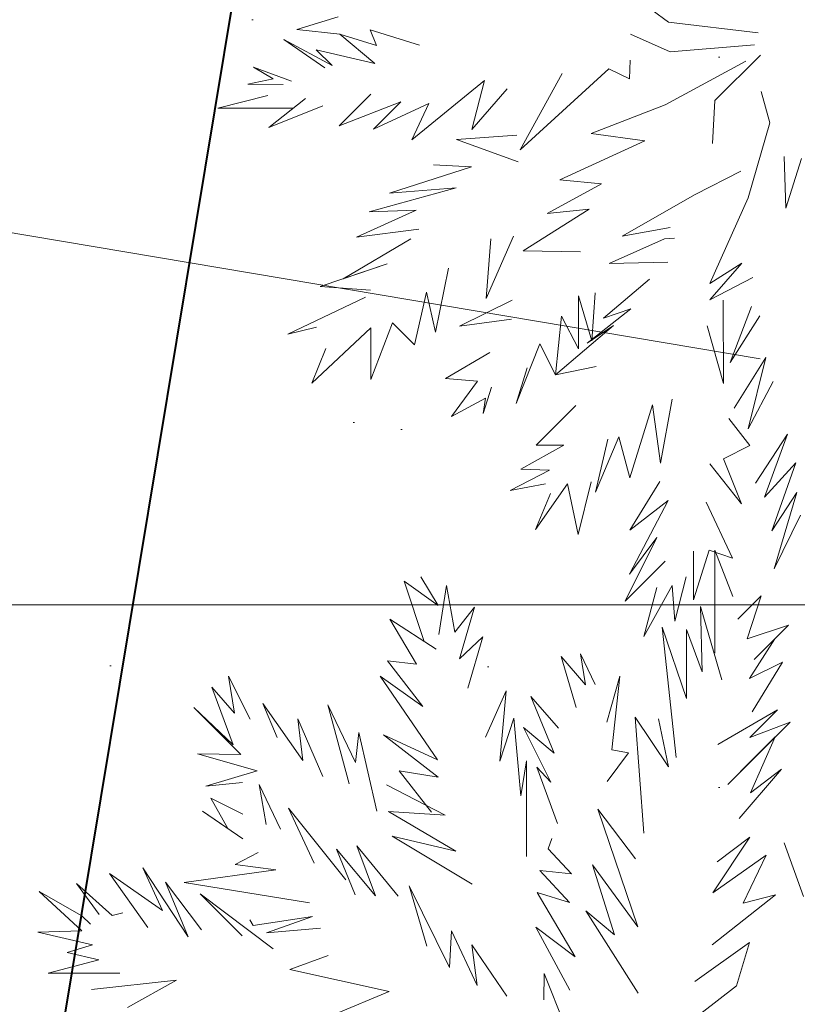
# Model space of a CAD drawing. Header units: millimetres. Extents: x 6487905018 to 6488192500, y 5882180700 to 5882375224.
# Tile 136 of 256: x 6488050686 to 6488051702, y 5882249478 to 5882250765. Entities that reach past the tile are written whole.
import ezdxf
from ezdxf.xclip import XClip

# ---------------------------------------------------------------- set-up
doc = ezdxf.new("R2010")
doc.units = ezdxf.units.MM
doc.header["$MEASUREMENT"] = 0
doc.header["$XCLIPFRAME"] = 2
doc.linetypes.add('Przerywana', pattern=[2400, 1200, -1200])
doc.linetypes.add('Wipeout_Contour', pattern=[1000, 0, -1000])
for name, color, linetype, lineweight in [('drzewa_Nr_pióra__154', 94, 'Continuous', 5), ('LEGENDA_Nr_pióra__20', 2, 'Continuous', 40), ('linie plan_Nr_pióra__2', 160, 'Continuous', 25), ('przewod_telekomunikacyjny__linia__Nr_pióra__1', 7, 'Continuous', 0), ('teren zielony_Nr_pióra__157', 93, 'Continuous', 0), ('Wymiarowanie_Nr_pióra__1', 7, 'Continuous', 0), ('Zamość 06.10._2_krzyze_Nr_pióra__7', 7, 'Continuous', 5)]:
    doc.layers.add(name, color=color, linetype=linetype, lineweight=lineweight)
for name, color, linetype in [('Mapa cyfrowa', 7, 'Continuous'), ('przewod_telekomunikacyjny__linia_', 7, 'Continuous'), ('Wymiarowanie', 7, 'Continuous'), ('Zamość 06.10._2_Mapa cyfrowa', 7, 'Continuous')]:
    doc.layers.add(name, color=color, linetype=linetype)
doc.styles.add('GENERATED_STYLE_2', font='txt')
doc.linetypes.add('Symbol', pattern='A,0,[5,PZT Orlen Zamość.pdf1.Shx,S=11.904762,R=0,X=0,Y=0],-2000,0', length=2000)
doc.dimstyles.new('GENERATED_STYLE__1', dxfattribs={"dimtxt": 750, "dimasz": 570, "dimexe": 0.18, "dimexo": 0, "dimgap": 0.09, "dimtad": 1, "dimlfac": 0.001, "dimzin": 0, "dimdsep": 46, "dimtxsty": 'GENERATED_STYLE_2', "dimblk": 'ARROWHEAD_11', "dimblk1": 'ARROWHEAD_11', "dimblk2": 'ARROWHEAD_11', "dimcen": 0.09, "dimclrd": 7, "dimclre": 7, "dimclrt": 7, "dimazin": 0, "dimtfac": 1, "dimtdec": 4, "dimtmove": 2, "dimatfit": 3, "dimfxl": 0, "dimtolj": 1, "dimtzin": 0, "dimarcsym": 0})
doc.dimstyles.new('GENERATED_STYLE__10', dxfattribs={"dimtxt": 600.000024, "dimasz": 917.874396, "dimexe": 0.18, "dimexo": 40, "dimgap": 0.09, "dimtad": 1, "dimtih": 1, "dimtoh": 1, "dimdec": 0, "dimlfac": 0.1, "dimzin": 0, "dimdsep": 46, "dimtxsty": 'GENERATED_STYLE_2', "dimblk": 'ARROWHEAD_5', "dimblk1": 'ARROWHEAD_5', "dimblk2": 'ARROWHEAD_5', "dimcen": 0.09, "dimclrd": 7, "dimclre": 7, "dimclrt": 7, "dimazin": 0, "dimtfac": 1, "dimtdec": 4, "dimtmove": 0, "dimatfit": 3, "dimfxl": 0, "dimtolj": 1, "dimtzin": 0, "dimarcsym": 0})
doc.dimstyles.new('GENERATED_STYLE__9', dxfattribs={"dimtxt": 750, "dimasz": 917.874396, "dimexe": 0.18, "dimexo": 40, "dimgap": 0.09, "dimtad": 1, "dimdec": 0, "dimlfac": 0.1, "dimzin": 0, "dimdsep": 46, "dimtxsty": 'GENERATED_STYLE_2', "dimblk": 'ARROWHEAD_5', "dimblk1": 'ARROWHEAD_5', "dimblk2": 'ARROWHEAD_5', "dimcen": 0.09, "dimclrd": 7, "dimclre": 7, "dimclrt": 7, "dimazin": 0, "dimtfac": 1, "dimtdec": 4, "dimtmove": 2, "dimatfit": 3, "dimfxl": 0, "dimtolj": 1, "dimtzin": 0, "dimarcsym": 0})

# ---------------------------------------------------------------- blocks, each defined once
blk = doc.blocks.new('Rysunek_1_2')
at = {"color": 254, "linetype": 'Wipeout_Contour', "lineweight": 0, "ltscale": 70061284114.24681}
blk.add_wipeout([(6487915525.867126, 5882181505.900702), (6488146644.289524, 5882181505.900702), (6488146644.289524, 5882373115.540435), (6488107628.768834, 5882373115.540435), (6488107628.768834, 5882320263.490532), (6488101226.436201, 5882320263.490532), (6488101226.436201, 5882373115.540435), (6487915525.867126, 5882373115.540435)], dxfattribs=at).dxf.layer = 'Zamość 06.10._2_Mapa cyfrowa'
at = {"layer": 'Zamość 06.10._2_krzyze_Nr_pióra__7', "linetype": 'Continuous', "flags": 128}
blk.add_lwpolyline([(6488047500, 5882250000), (6488052500, 5882250000)], dxfattribs=at)
blk = doc.blocks.new('*D73', base_point=(6488045394.921593, 5882250647.102998))
at = {"layer": 'Wymiarowanie_Nr_pióra__1', "linetype": 'Continuous'}
for points in [[(6488049541.842549, 5882252547.629494), (6488049530.424479, 5882252605.032008), (6488049497.908566, 5882252653.695511), (6488049449.245064, 5882252686.211423), (6488049391.842549, 5882252697.629494), (6488049334.440034, 5882252686.211423), (6488049285.776532, 5882252653.695511), (6488049253.260619, 5882252605.032008), (6488049241.842549, 5882252547.629494), (6488049253.260619, 5882252490.226978), (6488049285.776532, 5882252441.563477), (6488049334.440034, 5882252409.047564), (6488049391.842549, 5882252397.629494), (6488049449.245064, 5882252409.047564), (6488049497.908566, 5882252441.563477), (6488049530.424479, 5882252490.226978)], [(6488054472.427137, 5882251717.367123), (6488054461.009068, 5882251774.769637), (6488054428.493155, 5882251823.43314), (6488054379.829652, 5882251855.949052), (6488054322.427137, 5882251867.367123), (6488054265.024622, 5882251855.949052), (6488054216.36112, 5882251823.43314), (6488054183.845207, 5882251774.769637), (6488054172.427137, 5882251717.367123), (6488054183.845207, 5882251659.964607), (6488054216.36112, 5882251611.301105), (6488054265.024622, 5882251578.785192), (6488054322.427137, 5882251567.367123), (6488054379.829652, 5882251578.785192), (6488054428.493155, 5882251611.301105), (6488054461.009068, 5882251659.964607)]]:
    blk.add_hatch(color=256, dxfattribs=at).paths.add_polyline_path(points)
for p, q in [((6488054174.5096, 5882251742.274993), (6488049539.760087, 5882252522.721622)), ((6488054415.831655, 5882252272.057888), (6488054347.335009, 5882251865.28466)), ((6488054618.262213, 5882251667.55138), (6488054470.344675, 5882251692.459251)), ((6488054297.519266, 5882251569.449585), (6488054229.02262, 5882251162.676356))]:
    blk.add_line(p, q, dxfattribs=at)
blk.add_circle((6488054322.427137, 5882251717.367123), 150, dxfattribs=at)
at = {"layer": 'Wymiarowanie_Nr_pióra__1', "insert": (6488051501.046564, 5882252344.571882), "char_height": 750, "attachment_point": 7, "rotation": 350.441619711, "style": 'GENERATED_STYLE_2'}
blk.add_mtext('\\A1;{\\fArial|b1|i0|c238|p38;5,00}', dxfattribs=at)
blk = doc.blocks.new('ARROWHEAD_11')
at = {"color": 0, "linetype": 'Continuous', "lineweight": 0}
blk.add_line((0, 0), (-1, 0), dxfattribs=at)
at = {"color": 0, "linetype": 'Continuous', "lineweight": 0, "const_width": 0.25, "flags": 128}
blk.add_lwpolyline([(-0.125, 0, 1), (0.125, 0, 1)], format="xyb", close=True, dxfattribs=at)
blk = doc.blocks.new('*D75', base_point=(6488045394.921593, 5882250647.102998))
at = {"layer": 'Wymiarowanie_Nr_pióra__1', "linetype": 'Continuous'}
for points in [[(6488060230.552193, 5882248902.391357), (6488060219.134123, 5882248959.793873), (6488060186.61821, 5882249008.457375), (6488060137.954707, 5882249040.973288), (6488060080.552193, 5882249052.391357), (6488060023.149677, 5882249040.973288), (6488059974.486176, 5882249008.457375), (6488059941.970263, 5882248959.793873), (6488059930.552193, 5882248902.391357), (6488059941.970263, 5882248844.988843), (6488059974.486176, 5882248796.32534), (6488060023.149677, 5882248763.809427), (6488060080.552193, 5882248752.391357), (6488060137.954707, 5882248763.809427), (6488060186.61821, 5882248796.32534), (6488060219.134123, 5882248844.988843)], [(6488059031.653335, 5882241782.627208), (6488059020.235264, 5882241840.029723), (6488058987.719352, 5882241888.693226), (6488058939.055849, 5882241921.209138), (6488058881.653335, 5882241932.627208), (6488058824.250819, 5882241921.209138), (6488058775.587317, 5882241888.693226), (6488058743.071404, 5882241840.029723), (6488058731.653335, 5882241782.627208), (6488058743.071404, 5882241725.224693), (6488058775.587317, 5882241676.561191), (6488058824.250819, 5882241644.045279), (6488058881.653335, 5882241632.627208), (6488058939.055849, 5882241644.045279), (6488058987.719352, 5882241676.561191), (6488059020.235264, 5882241725.224693)]]:
    blk.add_hatch(color=256, dxfattribs=at).paths.add_polyline_path(points)
for p, q in [((6488060130.367934, 5882249198.226433), (6488060105.460064, 5882249050.308895)), ((6488059525.861426, 5882248995.795874), (6488059932.634655, 5882248927.299229)), ((6488060228.46973, 5882248877.483486), (6488060635.242959, 5882248808.986841)), ((6488060055.644321, 5882248754.47382), (6488058906.561206, 5882241930.544745))]:
    blk.add_line(p, q, dxfattribs=at)
blk.add_circle((6488060080.552193, 5882248902.391357), 150, dxfattribs=at)
at = {"layer": 'Wymiarowanie_Nr_pióra__1', "insert": (6488059329.541573, 5882245345.779008), "char_height": 750, "attachment_point": 7, "rotation": 80.441619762, "style": 'GENERATED_STYLE_2'}
blk.add_mtext('\\A1;{\\fArial|b1|i0|c238|p38;7,22}', dxfattribs=at)
blk = doc.blocks.new('*D77', base_point=(6488045394.921593, 5882250647.102998))
at = {"layer": 'przewod_telekomunikacyjny__linia__Nr_pióra__1', "linetype": 'Continuous'}
blk.add_hatch(color=256, dxfattribs=at).paths.add_polyline_path([(6488057351.020344, 5882262834.607491), (6488056625.094238, 5882262197.391973), (6488057040.957753, 5882261919.79958)])
for p, q in [((6488057351.020344, 5882262834.607491), (6488056625.094238, 5882262197.391973)), ((6488057351.020344, 5882262834.607491), (6488057040.957753, 5882261919.79958)), ((6488057040.957753, 5882261919.79958), (6488056625.094238, 5882262197.391973)), ((6488056833.025996, 5882262058.595777), (6488046247.324568, 5882246200.066916)), ((6488046247.324568, 5882246200.066916), (6488053285.437386, 5882256743.923269)), ((6488049023.248511, 5882250108.702061), (6488049023.248511, 5882250608.702061)), ((6488048773.248511, 5882250358.702061), (6488049273.248511, 5882250358.702061))]:
    blk.add_line(p, q, dxfattribs=at)
at = {"layer": 'przewod_telekomunikacyjny__linia__Nr_pióra__1', "insert": (6488051112.822264, 5882253874.06099), "char_height": 750, "attachment_point": 7, "rotation": 56.276556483, "style": 'GENERATED_STYLE_2'}
blk.add_mtext('\\A1;{\\fArial|b1|i0|c238|p38;R 1\xa0500}', dxfattribs=at)
blk = doc.blocks.new('ARROWHEAD_5')
at = {"color": 0, "linetype": 'Continuous', "lineweight": 0}
blk.add_line((0, 0), (-1, 0), dxfattribs=at)
blk.add_solid([(-1, 0.2679), (0, 0), (-1, -0.2679), (-1, 0.2679)], dxfattribs=at)
blk = doc.blocks.new('*D79', base_point=(6488045394.921593, 5882250647.102998))
at = {"layer": 'Wymiarowanie_Nr_pióra__1', "linetype": 'Continuous'}
blk.add_hatch(color=256, dxfattribs=at).paths.add_polyline_path([(6488063680.254711, 5882253548.085899), (6488062715.420314, 5882253593.987003), (6488062821.733109, 5882253105.42013)])
for p, q in [((6488063680.254711, 5882253548.085899), (6488062715.420314, 5882253593.987003)), ((6488062821.733109, 5882253105.42013), (6488062715.420314, 5882253593.987003)), ((6488063680.254711, 5882253548.085899), (6488062821.733109, 5882253105.42013)), ((6488062768.576711, 5882253349.703567), (6488057266.319777, 5882252152.405216)), ((6488057266.319777, 5882252152.405216), (6488054914.661612, 5882252152.405216)), ((6488049023.248511, 5882250108.702061), (6488049023.248511, 5882250608.702061)), ((6488048773.248511, 5882250358.702061), (6488049273.248511, 5882250358.702061))]:
    blk.add_line(p, q, dxfattribs=at)
at = {"layer": 'Wymiarowanie_Nr_pióra__1', "insert": (6488054914.661612, 5882252272.405221), "char_height": 600.00002384, "attachment_point": 7, "style": 'GENERATED_STYLE_2'}
blk.add_mtext('\\A1;{\\fArial|b1|i0|c238|p38;1\xa0500}', dxfattribs=at)

msp = doc.modelspace()

# ---------------------------------------------------------------- block references
at = {"layer": 'Mapa cyfrowa', "color": 22, "linetype": 'Continuous', "lineweight": 5}
ref = msp.add_blockref('Rysunek_1_2', (0, 0), dxfattribs=at)
XClip(ref).set_block_clipping_path([(6487915525.8671264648, 5882181505.9007024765), (6488146644.2895231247, 5882181505.9007024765), (6488146644.2895231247, 5882373115.5404348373), (6488107628.7688331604, 5882373115.5404348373), (6488107628.7688331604, 5882320263.4905319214), (6488101226.4362001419, 5882320263.4905319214), (6488101226.4362001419, 5882373115.5404348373), (6487915525.8671264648, 5882373115.5404348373)])

# ---------------------------------------------------------------- next in the draw order: hatches: boundary and pattern name
at = {"layer": 'teren zielony_Nr_pióra__157', "linetype": 'Continuous'}
h = msp.add_hatch(dxfattribs=at)
h.set_pattern_fill('płyty_kamienne', color=256, style=0, pattern_type=2)
h.set_pattern_definition([(45, (6488045394.9, 5882252147.1), (-477.297, 477.297), [0, -450, 0, -675]), (110, (6488046894.9, 5882252147.1), (634.293, 230.864), [0, -330, 0, -570])])
h.paths.add_polyline_path([(6488047566.699059, 5882255932.5327), (6488045555.029326, 5882243354.950158), (6488046140.947524, 5882232527.375745, 0.2070569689), (6488048206.599371, 5882228254.370432, 0.0243137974), (6488049407.91275, 5882227454.239101, 0.0023663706), (6488049528.889167, 5882227382.669014), (6488050419.958063, 5882227639.987889), (6488050422.409745, 5882227655.31354), (6488050730.000001, 5882229610.000001), (6488051058.251553, 5882231630.009551), (6488051118.989788, 5882232009.688929), (6488053911.431513, 5882249465.456784), (6488055989.23284, 5882262453.952582), (6488056194.365236, 5882263736.503895), (6488052143.069927, 5882263733.65154), (6488050824.942152, 5882255492.308228, 0.0532631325)])

# ---------------------------------------------------------------- next in the draw order: linework, layer by layer
at = {"layer": 'drzewa_Nr_pióra__154', "linetype": 'Continuous'}
for p, q in [((6488051534.012925, 5882250761.368424), (6488051480.971562, 5882250800.369426)), ((6488051048.235132, 5882250751.659717), (6488051102.428699, 5882250768.270189)), ((6488051104.557869, 5882250745.811416), (6488051048.235132, 5882250751.659717)), ((6488051651.015931, 5882250747.328063), (6488051534.012925, 5882250761.368424)), ((6488051084.696248, 5882250701.574168), (6488051031.43099, 5882250738.589007)), ((6488051031.43099, 5882250738.589007), (6488051094.31695, 5882250704.626927)), ((6488051150.103121, 5882250707.232105), (6488051104.557869, 5882250745.811416)), ((6488051104.557869, 5882250745.811416), (6488051152.520002, 5882250731.023049)), ((6488051152.520002, 5882250731.023049), (6488051144.281112, 5882250751.228221)), ((6488051144.281112, 5882250751.228221), (6488051208.379981, 5882250731.3666)), ((6488051536.084518, 5882250722.690994), (6488051484.091642, 5882250745.768023)), ((6488051646.335811, 5882250731.727663), (6488051536.084518, 5882250722.690994)), ((6488051094.31695, 5882250704.626927), (6488051073.740567, 5882250725.207072)), ((6488051073.740567, 5882250725.207072), (6488051150.103121, 5882250707.232105)), ((6488051594.403084, 5882250658.99733), (6488051653.934214, 5882250718.52846)), ((6488051017.30139, 5882250687.23806), (6488050991.707747, 5882250702.476969)), ((6488050991.707747, 5882250702.476969), (6488051041.361801, 5882250684.420949)), ((6488051340.131144, 5882250594.581419), (6488051456.098269, 5882250700.490371)), ((6488051456.098269, 5882250700.490371), (6488051483.068235, 5882250687.43128)), ((6488051483.068235, 5882250687.43128), (6488051483.654831, 5882250711.584425)), ((6488051529.644813, 5882250653.205646), (6488051634.839323, 5882250710.665857)), ((6488050984.45645, 5882250680.455848), (6488051017.30139, 5882250687.23806)), ((6488051394.732547, 5882250694.423985), (6488051340.131144, 5882250594.581419)), ((6488051030.624418, 5882250679.893319), (6488050984.45645, 5882250680.455848)), ((6488051198.44917, 5882250607.682867), (6488051293.243273, 5882250685.32375)), ((6488051293.243273, 5882250685.32375), (6488051276.851378, 5882250621.283424)), ((6488051276.851378, 5882250621.283424), (6488051323.035705, 5882250674.490139)), ((6488050944.898077, 5882250649.187775), (6488051010.210677, 5882250665.586216)), ((6488051059.417821, 5882250661.850925), (6488051011.569369, 5882250623.933285)), ((6488051145.183913, 5882250667.267731), (6488051103.807525, 5882250625.891343)), ((6488051666.349268, 5882250629.936728), (6488051654.88483, 5882250670.927701)), ((6488051043.43813, 5882250649.187775), (6488050944.898077, 5882250649.187775)), ((6488051011.569369, 5882250623.933285), (6488051082.175133, 5882250652.287678)), ((6488051103.807525, 5882250625.891343), (6488051184.080832, 5882250657.346616)), ((6488051184.080832, 5882250657.346616), (6488051148.377108, 5882250621.642891)), ((6488051148.377108, 5882250621.642891), (6488051220.855172, 5882250655.311834)), ((6488051220.855172, 5882250655.311834), (6488051198.44917, 5882250607.682867)), ((6488051529.644813, 5882250653.205646), (6488051432.922328, 5882250615.764684)), ((6488051591.403455, 5882250603.061604), (6488051594.403084, 5882250658.99733)), ((6488051637.724389, 5882250532.084133), (6488051666.349268, 5882250629.936728)), ((6488051257.01626, 5882250608.195268), (6488051335.513376, 5882250613.715966)), ((6488051432.922328, 5882250615.764684), (6488051503.124131, 5882250606.404443)), ((6488051337.325536, 5882250579.005131), (6488051257.01626, 5882250608.195268)), ((6488051503.124131, 5882250606.404443), (6488051391.716973, 5882250555.344166)), ((6488051685.087206, 5882250585.845195), (6488051686.959254, 5882250518.451463)), ((6488051169.275554, 5882250537.762679), (6488051276.447112, 5882250572.205808)), ((6488051276.447112, 5882250572.205808), (6488051226.997037, 5882250575.203641)), ((6488051686.959254, 5882250518.451463), (6488051707.678805, 5882250583.446956)), ((6488051568.645815, 5882250536.20264), (6488051628.268292, 5882250566.646285)), ((6488051446.254683, 5882250550.334892), (6488051375.200845, 5882250511.241998)), ((6488051391.716973, 5882250555.344166), (6488051446.254683, 5882250550.334892)), ((6488051142.586356, 5882250513.535199), (6488051256.255712, 5882250544.936393)), ((6488051256.255712, 5882250544.936393), (6488051169.275554, 5882250537.762679)), ((6488051473.48337, 5882250481.601236), (6488051568.645815, 5882250536.20264)), ((6488051587.803106, 5882250419.761248), (6488051637.724389, 5882250532.084133)), ((6488051126.360591, 5882250480.469766), (6488051204.008995, 5882250515.838444)), ((6488051204.008995, 5882250515.838444), (6488051142.586356, 5882250513.535199)), ((6488051430.003307, 5882250516.855571), (6488051343.924289, 5882250462.636101)), ((6488051375.200845, 5882250511.241998), (6488051430.003307, 5882250516.855571)), ((6488051207.73363, 5882250491.070621), (6488051126.360591, 5882250480.469766)), ((6488051295.837746, 5882250400.370226), (6488051331.519722, 5882250481.601236)), ((6488051535.812923, 5882250493.028475), (6488051473.48337, 5882250481.601236)), ((6488051108.72173, 5882250426.233866), (6488051197.356276, 5882250478.481156)), ((6488051301.878961, 5882250478.481156), (6488051295.837746, 5882250400.370226)), ((6488051456.349733, 5882250446.011616), (6488051528.519922, 5882250478.181331)), ((6488051528.519922, 5882250478.181331), (6488051541.672526, 5882250478.970397)), ((6488051343.924289, 5882250462.636101), (6488051418.881967, 5882250461.320716)), ((6488051078.793229, 5882250416.079554), (6488051166.155474, 5882250445.720315)), ((6488051166.155474, 5882250445.720315), (6488051108.72173, 5882250426.233866)), ((6488051532.954561, 5882250447.649755), (6488051456.349733, 5882250446.011616)), ((6488051629.539529, 5882250446.561984), (6488051587.803106, 5882250419.761248)), ((6488051587.895705, 5882250398.638028), (6488051629.539529, 5882250446.561984)), ((6488051229.230741, 5882250356.506861), (6488051246.6241, 5882250439.987909)), ((6488051448.954601, 5882250374.725401), (6488051509.068755, 5882250425.44051)), ((6488051643.964549, 5882250427.561448), (6488051587.895705, 5882250398.638028)), ((6488051144.314913, 5882250411.399433), (6488051078.793229, 5882250416.079554)), ((6488051202.036396, 5882250339.637589), (6488051217.605418, 5882250408.620362)), ((6488051217.605418, 5882250408.620362), (6488051229.230741, 5882250356.506861)), ((6488051433.761109, 5882250345.036437), (6488051437.872972, 5882250407.841793)), ((6488051036.672148, 5882250353.67795), (6488051138.074753, 5882250402.039192)), ((6488051329.454818, 5882250398.245825), (6488051260.76988, 5882250364.330047)), ((6488051416.040133, 5882250334.35024), (6488051416.040133, 5882250403.599233)), ((6488051416.040133, 5882250403.599233), (6488051433.761109, 5882250345.036437)), ((6488051605.49204, 5882250289.31605), (6488051605.26982, 5882250398.174332)), ((6488051427.365931, 5882250341.722096), (6488051484.51195, 5882250386.62384)), ((6488051484.51195, 5882250386.62384), (6488051448.954601, 5882250374.725401)), ((6488051614.323788, 5882250316.798602), (6488051642.067335, 5882250389.81748)), ((6488051144.829489, 5882250294.396427), (6488051173.255358, 5882250368.626784)), ((6488051173.255358, 5882250368.626784), (6488051202.036396, 5882250339.637589)), ((6488051260.76988, 5882250364.330047), (6488051328.82419, 5882250373.15661)), ((6488051386.121125, 5882250300.636587), (6488051393.921326, 5882250377.078551)), ((6488051393.921326, 5882250377.078551), (6488051416.040133, 5882250334.35024)), ((6488051653.32479, 5882250377.640165), (6488051614.323788, 5882250316.798602)), ((6488051073.936646, 5882250362.779341), (6488051036.672148, 5882250353.67795)), ((6488051067.872949, 5882250289.716307), (6488051144.829489, 5882250362.059492)), ((6488051144.829489, 5882250362.059492), (6488051144.829489, 5882250294.396427)), ((6488051386.121125, 5882250300.636587), (6488051461.826117, 5882250365.056188)), ((6488051461.826117, 5882250365.056188), (6488051427.365931, 5882250341.722096)), ((6488051584.246215, 5882250364.59823), (6488051605.49204, 5882250289.31605)), ((6488051334.639803, 5882250263.195625), (6488051365.840604, 5882250341.197629)), ((6488051365.840604, 5882250341.197629), (6488051386.121125, 5882250300.636587)), ((6488051086.133979, 5882250335.110455), (6488051067.872949, 5882250289.716307)), ((6488051300.618833, 5882250329.634339), (6488051242.597438, 5882250295.956467)), ((6488051661.12499, 5882250323.038763), (6488051619.783559, 5882250257.045732)), ((6488051638.033027, 5882250229.923143), (6488051661.12499, 5882250323.038763)), ((6488051349.060729, 5882250309.818583), (6488051334.639803, 5882250263.195625)), ((6488051439.162488, 5882250311.556868), (6488051386.121125, 5882250300.636587)), ((6488051242.597438, 5882250295.956467), (6488051284.270906, 5882250292.362374)), ((6488051284.270906, 5882250292.362374), (6488051250.397638, 5882250246.035185)), ((6488051670.48523, 5882250291.837961), (6488051638.033027, 5882250229.923143)), ((6488051291.870107, 5882250250.018759), (6488051302.671898, 5882250284.385668)), ((6488051250.397638, 5882250246.035185), (6488051294.921218, 5882250270.159201)), ((6488051294.921218, 5882250270.159201), (6488051291.870107, 5882250250.018759)), ((6488051523.404653, 5882250185.193622), (6488051538.796294, 5882250268.809841)), ((6488051361.160484, 5882250208.594222), (6488051412.928178, 5882250260.538965)), ((6488051483.533981, 5882250165.920175), (6488051513.123495, 5882250261.174903)), ((6488051513.123495, 5882250261.174903), (6488051523.404653, 5882250185.193622)), ((6488051639.923967, 5882250207.993777), (6488051612.763748, 5882250243.476719)), ((6488051438.67604, 5882250147.124382), (6488051469.069315, 5882250219.467994)), ((6488051454.762889, 5882250216.394423), (6488051438.67604, 5882250147.124382)), ((6488051469.069315, 5882250219.467994), (6488051483.533981, 5882250165.920175)), ((6488051689.205712, 5882250223.196198), (6488051647.556841, 5882250159.113231)), ((6488051659.243103, 5882250140.709305), (6488051689.205712, 5882250223.196198)), ((6488051340.879963, 5882250177.393421), (6488051397.11955, 5882250208.431295)), ((6488051397.11955, 5882250208.431295), (6488051361.160484, 5882250208.594222)), ((6488051605.481784, 5882250190.76074), (6488051639.923967, 5882250207.993777)), ((6488051629.37281, 5882250131.861841), (6488051605.481784, 5882250190.76074)), ((6488051700.125993, 5882250185.755236), (6488051659.243103, 5882250140.709305)), ((6488051668.90637, 5882250096.524334), (6488051700.125993, 5882250185.755236)), ((6488051326.839602, 5882250149.312699), (6488051378.430168, 5882250176.111157)), ((6488051378.430168, 5882250176.111157), (6488051340.879963, 5882250177.393421)), ((6488051587.803106, 5882250184.195196), (6488051629.37281, 5882250131.861841)), ((6488051415.899554, 5882250092.06462), (6488051432.763567, 5882250160.776614)), ((6488051522.696455, 5882250161.317199), (6488051483.185931, 5882250097.594068)), ((6488051373.257473, 5882250157.990731), (6488051326.839602, 5882250149.312699)), ((6488051359.998118, 5882250098.564787), (6488051401.892515, 5882250158.27603)), ((6488051401.892515, 5882250158.27603), (6488051415.899554, 5882250092.06462)), ((6488051701.686032, 5882250146.754233), (6488051668.90637, 5882250096.524334)), ((6488051672.045271, 5882250046.911669), (6488051701.686032, 5882250146.754233)), ((6488051379.738099, 5882250145.486053), (6488051359.998118, 5882250098.564787)), ((6488051533.442472, 5882250136.361839), (6488051483.097344, 5882250039.947512)), ((6488051483.185931, 5882250097.594068), (6488051533.442472, 5882250136.361839)), ((6488051617.443869, 5882250060.952029), (6488051583.122987, 5882250134.273913)), ((6488051706.366153, 5882250117.113472), (6488051672.045271, 5882250046.911669)), ((6488051518.606322, 5882250087.883843), (6488051477.040261, 5882250004.790586)), ((6488051483.097344, 5882250039.947512), (6488051518.606322, 5882250087.883843)), ((6488051566.70635, 5882250006.350627), (6488051586.954602, 5882250071.576939)), ((6488051566.70635, 5882250069.960791), (6488051566.70635, 5882250006.350627)), ((6488051586.954602, 5882250071.576939), (6488051617.443869, 5882250060.952029)), ((6488051594.346179, 5882249936.712346), (6488051594.346179, 5882250071.264709)), ((6488051594.346179, 5882250071.264709), (6488051617.876335, 5882250011.020589)), ((6488051477.040261, 5882250004.790586), (6488051529.301603, 5882250057.051929)), ((6488051214.606829, 5882249952.167179), (6488051188.362158, 5882250030.82847)), ((6488051188.362158, 5882250030.82847), (6488051233.145435, 5882249999.018417)), ((6488051233.145435, 5882249999.018417), (6488051210.360519, 5882250036.50438)), ((6488051210.360519, 5882250036.50438), (6488051233.145435, 5882249999.018417)), ((6488051542.002794, 5882249978.701708), (6488051557.045701, 5882250036.4499)), ((6488051233.771836, 5882249961.162338), (6488051243.891342, 5882250025.407667)), ((6488051243.891342, 5882250025.407667), (6488051254.642359, 5882249964.459245)), ((6488051501.441751, 5882249958.421186), (6488051538.445315, 5882250025.08098)), ((6488051518.61644, 5882250022.54571), (6488051501.441751, 5882249958.421186)), ((6488051538.445315, 5882250025.08098), (6488051542.002794, 5882249978.701708)), ((6488051624.399517, 5882249981.132354), (6488051654.950301, 5882250011.683139)), ((6488051654.950301, 5882250011.683139), (6488051636.696197, 5882249955.579735)), ((6488051254.642359, 5882249964.459245), (6488051280.573039, 5882249997.043261)), ((6488051280.573039, 5882249997.043261), (6488051260.943019, 5882249929.50113)), ((6488051577.993689, 5882249912.348145), (6488051575.723461, 5882249997.667882)), ((6488051575.723461, 5882249997.667882), (6488051603.598982, 5882249901.830317)), ((6488051204.469081, 5882249922.221384), (6488051169.810193, 5882249981.44286)), ((6488051169.810193, 5882249981.44286), (6488051230.338986, 5882249941.885836)), ((6488051543.797446, 5882249800.427711), (6488051525.596978, 5882249970.732086)), ((6488051525.596978, 5882249970.732086), (6488051557.505005, 5882249877.423154)), ((6488051557.505005, 5882249877.423154), (6488051557.505005, 5882249967.815529)), ((6488051557.505005, 5882249967.815529), (6488051577.993689, 5882249912.348145)), ((6488051636.696197, 5882249955.579735), (6488051690.701221, 5882249973.332153)), ((6488051690.701221, 5882249973.332153), (6488051645.839323, 5882249928.470256)), ((6488051260.943019, 5882249929.50113), (6488051291.49332, 5882249958.042258)), ((6488051291.49332, 5882249958.042258), (6488051271.645898, 5882249890.890544)), ((6488051639.675949, 5882249903.75492), (6488051672.7075, 5882249955.338432)), ((6488051672.7075, 5882249955.338432), (6488051645.839323, 5882249928.470256)), ((6488051413.186266, 5882249865.681581), (6488051393.668243, 5882249932.440034)), ((6488051393.668243, 5882249932.440034), (6488051425.423113, 5882249895.509909)), ((6488051425.423113, 5882249895.509909), (6488051418.805758, 5882249936.122457)), ((6488051418.805758, 5882249936.122457), (6488051438.137087, 5882249895.640656)), ((6488051212.897887, 5882249867.164924), (6488051166.690113, 5882249926.841456)), ((6488051166.690113, 5882249926.841456), (6488051204.469081, 5882249922.221384)), ((6488051682.582855, 5882249925.244958), (6488051639.675949, 5882249903.75492)), ((6488051643.074407, 5882249860.08999), (6488051682.582855, 5882249925.244958)), ((6488050966.85206, 5882249858.577753), (6488050959.204782, 5882249906.560936)), ((6488050959.204782, 5882249906.560936), (6488050987.285503, 5882249850.399493)), ((6488051232.211797, 5882249797.35813), (6488051157.329872, 5882249906.560936)), ((6488051157.329872, 5882249906.560936), (6488051212.897887, 5882249867.164924)), ((6488051453.136371, 5882249846.806526), (6488051470.108992, 5882249906.910677)), ((6488051470.108992, 5882249906.910677), (6488051459.856595, 5882249810.574551)), ((6488050965.133348, 5882249816.859425), (6488050937.364222, 5882249892.520575)), ((6488050937.364222, 5882249892.520575), (6488050966.85206, 5882249858.577753)), ((6488051294.6134, 5882249826.998892), (6488051321.714247, 5882249887.604033)), ((6488051321.714247, 5882249887.604033), (6488051313.33388, 5882249795.79809)), ((6488051384.654817, 5882249805.900994), (6488051353.894922, 5882249880.040255)), ((6488051353.894922, 5882249880.040255), (6488051390.00795, 5882249838.631606)), ((6488050974.998827, 5882249804.302497), (6488050913.632525, 5882249865.668799)), ((6488050913.632525, 5882249865.668799), (6488050965.133348, 5882249816.859425)), ((6488051022.565126, 5882249826.744402), (6488051003.870459, 5882249870.915486)), ((6488051003.870459, 5882249870.915486), (6488051056.2785, 5882249796.623007)), ((6488051116.76883, 5882249766.157329), (6488051088.688109, 5882249869.119974)), ((6488051088.688109, 5882249869.119974), (6488051124.813896, 5882249793.978639)), ((6488051056.2785, 5882249796.623007), (6488051049.494154, 5882249850.971076)), ((6488051049.494154, 5882249850.971076), (6488051082.447948, 5882249775.517569)), ((6488051313.33388, 5882249795.79809), (6488051331.769159, 5882249851.973476)), ((6488051331.769159, 5882249851.973476), (6488051341.116118, 5882249750.254665)), ((6488051501.489227, 5882249701.361616), (6488051490.459529, 5882249852.975634)), ((6488051490.459529, 5882249852.975634), (6488051533.761977, 5882249788.446033)), ((6488051533.761977, 5882249788.446033), (6488051520.651581, 5882249850.870518)), ((6488051520.651581, 5882249850.870518), (6488051533.761977, 5882249788.446033)), ((6488051676.404117, 5882249862.832579), (6488051598.398849, 5882249817.328145)), ((6488051639.999917, 5882249826.428379), (6488051676.404117, 5882249862.832579)), ((6488051380.068366, 5882249768.189281), (6488051344.320937, 5882249839.519755)), ((6488051344.320937, 5882249839.519755), (6488051384.654817, 5882249805.900994)), ((6488051611.399182, 5882249765.326809), (6488051692.65127, 5882249846.578897)), ((6488051692.65127, 5882249846.578897), (6488051639.999917, 5882249826.428379)), ((6488051124.813896, 5882249793.978639), (6488051129.249151, 5882249833.239052)), ((6488051129.249151, 5882249833.239052), (6488051152.649753, 5882249730.276406)), ((6488051232.964783, 5882249774.931807), (6488051161.552488, 5882249829.864808)), ((6488051161.552488, 5882249829.864808), (6488051232.211797, 5882249797.35813)), ((6488051673.351464, 5882249827.279091), (6488051628.105953, 5882249782.03358)), ((6488051640.962539, 5882249754.159178), (6488051673.351464, 5882249827.279091)), ((6488050996.502616, 5882249783.153665), (6488050918.643741, 5882249805.158331)), ((6488050918.643741, 5882249805.158331), (6488050974.998827, 5882249804.302497)), ((6488051481.368011, 5882249806.377565), (6488051453.737488, 5882249769.277409)), ((6488051459.856595, 5882249810.574551), (6488051481.368011, 5882249806.377565)), ((6488051341.116118, 5882249750.254665), (6488051348.524627, 5882249796.212217)), ((6488051348.524627, 5882249796.212217), (6488051348.524627, 5882249670.994884)), ((6488051389.010803, 5882249714.392731), (6488051361.695123, 5882249787.99789)), ((6488051361.695123, 5882249787.99789), (6488051380.068366, 5882249768.189281)), ((6488050929.564021, 5882249763.037249), (6488050996.502616, 5882249783.153665)), ((6488051224.285866, 5882249728.953012), (6488051182.160362, 5882249783.036162)), ((6488051182.160362, 5882249783.036162), (6488051232.964783, 5882249774.931807)), ((6488051626.176662, 5882249720.763502), (6488051681.379922, 5882249785.243582)), ((6488051681.379922, 5882249785.243582), (6488051640.962539, 5882249754.159178)), ((6488050977.179605, 5882249767.893241), (6488050929.564021, 5882249763.037249)), ((6488051008.100806, 5882249712.696162), (6488050999.292733, 5882249765.086439)), ((6488050999.292733, 5882249765.086439), (6488051026.970143, 5882249706.965355)), ((6488051242.278633, 5882249724.914253), (6488051165.355315, 5882249764.732348)), ((6488050958.141985, 5882249707.693283), (6488050935.804181, 5882249747.436848)), ((6488050935.804181, 5882249747.436848), (6488050977.800422, 5882249726.556408)), ((6488050977.868277, 5882249694.298607), (6488050924.883901, 5882249730.276406)), ((6488050924.883901, 5882249730.276406), (6488050958.141985, 5882249707.693283)), ((6488051070.889194, 5882249662.442803), (6488051037.281907, 5882249734.317315)), ((6488051037.281907, 5882249734.317315), (6488051112.223875, 5882249640.754203)), ((6488051256.107988, 5882249678.147994), (6488051167.990252, 5882249729.902684)), ((6488051167.990252, 5882249729.902684), (6488051242.278633, 5882249724.914253)), ((6488051493.876163, 5882249579.162026), (6488051441.618504, 5882249732.775815)), ((6488051441.618504, 5882249732.775815), (6488051490.756083, 5882249668.084311)), ((6488051277.452959, 5882249635.113962), (6488051172.930273, 5882249697.515565)), ((6488051172.930273, 5882249697.515565), (6488051256.107988, 5882249678.147994)), ((6488051591.898682, 5882249623.623169), (6488051639.999917, 5882249696.425039)), ((6488051639.999917, 5882249696.425039), (6488051597.611445, 5882249663.910764)), ((6488051180.865639, 5882249619.303652), (6488051126.524242, 5882249685.085342)), ((6488051126.524242, 5882249685.085342), (6488051151.089712, 5882249619.513561)), ((6488051381.570715, 5882249694.586745), (6488051376.41752, 5882249680.868609)), ((6488051710.083274, 5882249618.743941), (6488051685.018381, 5882249688.855978)), ((6488050967.790165, 5882249660.774717), (6488050997.820936, 5882249676.505121)), ((6488051151.089712, 5882249619.513561), (6488051100.115113, 5882249680.806261)), ((6488051100.115113, 5882249680.806261), (6488051124.569031, 5882249621.073601)), ((6488051376.41752, 5882249680.868609), (6488051406.928098, 5882249648.577394)), ((6488051661.278357, 5882249672.635698), (6488051591.898682, 5882249623.623169)), ((6488051631.222195, 5882249609.880373), (6488051661.278357, 5882249672.635698)), ((6488051020.701524, 5882249653.624534), (6488050967.790165, 5882249660.774717)), ((6488051463.352178, 5882249568.681792), (6488051434.362648, 5882249660.161151)), ((6488051434.362648, 5882249660.161151), (6488051493.876163, 5882249579.162026)), ((6488050853.434065, 5882249578.432506), (6488050803.512782, 5882249648.634309)), ((6488050803.512782, 5882249648.634309), (6488050872.800717, 5882249600.59315)), ((6488050872.800717, 5882249600.59315), (6488050847.193905, 5882249656.434509)), ((6488050847.193905, 5882249656.434509), (6488050906.475428, 5882249565.952185)), ((6488050901.171291, 5882249637.298018), (6488051020.701524, 5882249653.624534)), ((6488051406.928098, 5882249648.577394), (6488051365.904897, 5882249652.883341)), ((6488051365.904897, 5882249652.883341), (6488051404.48361, 5882249610.906837)), ((6488050790.201656, 5882249595.344155), (6488050760.560895, 5882249635.905198)), ((6488050760.560895, 5882249635.905198), (6488050807.2632, 5882249593.783274)), ((6488050906.475428, 5882249565.952185), (6488050876.834666, 5882249637.714028)), ((6488050876.834666, 5882249637.714028), (6488050923.635869, 5882249575.312426)), ((6488051065.032662, 5882249610.723432), (6488050901.171291, 5882249637.298018)), ((6488051247.812197, 5882249525.911157), (6488051194.848789, 5882249632.61257)), ((6488051194.848789, 5882249632.61257), (6488051218.171435, 5882249553.991878)), ((6488050767.606368, 5882249573.975912), (6488050711.470418, 5882249625.233708)), ((6488050711.470418, 5882249625.233708), (6488050767.455246, 5882249593.594501)), ((6488050976.677231, 5882249567.512225), (6488050922.075829, 5882249622.113627)), ((6488050922.075829, 5882249622.113627), (6488051017.238274, 5882249550.351784)), ((6488051404.48361, 5882249610.906837), (6488051362.1968, 5882249624.043069)), ((6488051362.1968, 5882249624.043069), (6488051412.118082, 5882249539.800904)), ((6488051591.002109, 5882249555.661081), (6488051673.800786, 5882249621.023102)), ((6488051673.800786, 5882249621.023102), (6488051631.222195, 5882249609.880373)), ((6488050767.455246, 5882249593.594501), (6488050778.565448, 5882249582.589172)), ((6488050807.2632, 5882249593.783274), (6488050821.115629, 5882249597.256682)), ((6488051494.207288, 5882249492.384012), (6488051425.868406, 5882249599.993077)), ((6488051425.868406, 5882249599.993077), (6488051463.352178, 5882249568.681792)), ((6488050991.109321, 5882249580.721991), (6488050986.743688, 5882249588.202829)), ((6488050986.743688, 5882249588.202829), (6488050991.109321, 5882249580.721991)), ((6488051068.909265, 5882249592.842267), (6488050991.109321, 5882249580.721991)), ((6488051008.590873, 5882249571.480914), (6488051068.909265, 5882249592.842267)), ((6488050709.910378, 5882249572.192346), (6488050767.606368, 5882249573.975912)), ((6488050781.537084, 5882249555.726444), (6488050709.910378, 5882249572.192346)), ((6488051079.411477, 5882249577.533193), (6488051008.590873, 5882249571.480914)), ((6488051250.467807, 5882249573.714476), (6488051247.812197, 5882249525.911157)), ((6488051283.693119, 5882249502.510555), (6488051250.467807, 5882249573.714476)), ((6488051412.118082, 5882249539.800904), (6488051360.63676, 5882249578.801907)), ((6488051360.63676, 5882249578.801907), (6488051404.7272, 5882249496.382505)), ((6488050748.056445, 5882249545.593604), (6488050781.537084, 5882249555.726444)), ((6488051322.694121, 5882249488.470194), (6488051277.109128, 5882249555.81253)), ((6488051277.109128, 5882249555.81253), (6488051283.693119, 5882249502.510555)), ((6488051639.735629, 5882249558.476798), (6488051568.303658, 5882249507.727122)), ((6488051622.71108, 5882249502.238717), (6488051639.735629, 5882249558.476798)), ((6488050789.438235, 5882249536.061789), (6488050748.056445, 5882249545.593604)), ((6488050723.34541, 5882249518.786376), (6488050789.438235, 5882249536.061789)), ((6488051039.292002, 5882249523.49119), (6488051089.268841, 5882249541.599784)), ((6488050816.920645, 5882249518.786376), (6488050723.34541, 5882249518.786376)), ((6488051169.02804, 5882249494.571012), (6488051039.292002, 5882249523.49119)), ((6488051371.321616, 5882249518.318081), (6488051371.055364, 5882249483.790074)), ((6488051419.299208, 5882249397.95078), (6488051371.321616, 5882249518.318081)), ((6488050891.273118, 5882249509.267072), (6488050780.112182, 5882249497.310421)), ((6488050826.913383, 5882249473.909821), (6488050891.273118, 5882249509.267072)), ((6488051097.736341, 5882249465.069593), (6488051169.02804, 5882249494.571012)), ((6488051547.697546, 5882249444.218559), (6488051622.71108, 5882249502.238717))]:
    msp.add_line(p, q, dxfattribs=at)
at = {"layer": 'LEGENDA_Nr_pióra__20', "linetype": 'Symbol'}
msp.add_line((6488053550.826113, 5882266421.765303), (6488049834.925352, 5882243962.319559), dxfattribs=at)
at = {"layer": 'linie plan_Nr_pióra__2', "linetype": 'Przerywana'}
msp.add_arc((6488049023.248511, 5882250358.702061), 15000, 355.9747496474, 89.7571800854, dxfattribs=at)
at = {"layer": 'Wymiarowanie_Nr_pióra__1', "linetype": 'Przerywana'}
msp.add_line((6488048103.552583, 5882250919.201304), (6488060080.552193, 5882248902.391357), dxfattribs=at)

# ---------------------------------------------------------------- next in the draw order: dimensions: what is measured, and where the dimension line sits
at = {"layer": 'przewod_telekomunikacyjny__linia_', "linetype": 'Continuous'}
dim = msp.add_radius_dim(center=(6488049023.248511, 5882250358.702061), mpoint=(6488057351.020344, 5882262834.607491), dimstyle='GENERATED_STYLE__9', dxfattribs=at)
dim.commit()
dim.dimension.update_dxf_attribs({"geometry": '*D77', "text_midpoint": (6488051798.354351, 5882255576.513194), "dimtype": 164, "text_rotation": 56.276556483})
at = {"layer": 'Wymiarowanie', "linetype": 'Continuous'}
dim = msp.add_radius_dim(center=(6488049023.248511, 5882250358.702061), mpoint=(6488063680.254711, 5882253548.085899), dimstyle='GENERATED_STYLE__10', dxfattribs=at)
dim.commit()
dim.dimension.update_dxf_attribs({"geometry": '*D79', "text_midpoint": (6488055940.490652, 5882252572.405233), "dimtype": 164})
for base, p1, p2, angle, picture, middle, turn in [((6488049391.842549, 5882252547.629494), (6488054172.517579, 5882250827.116304), (6488049023.248511, 5882250358.702061), 170.441619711, '*D73', (6488052547.182347, 5882252548.692267), 350.441619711), ((6488058881.653335, 5882241782.627208), (6488048103.552583, 5882250919.201304), (6488046904.653725, 5882243799.437155), 260.441619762, '*D75', (6488059125.421187, 5882246391.914792), 80.441619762)]:
    dim = msp.add_linear_dim(base=base, p1=p1, p2=p2, angle=angle, dimstyle='GENERATED_STYLE__1', dxfattribs=at)
    dim.commit()
    dim.dimension.update_dxf_attribs({"geometry": picture, "text_midpoint": middle, "dimtype": 160, "text_rotation": turn})

doc.saveas('drawing.dxf')
